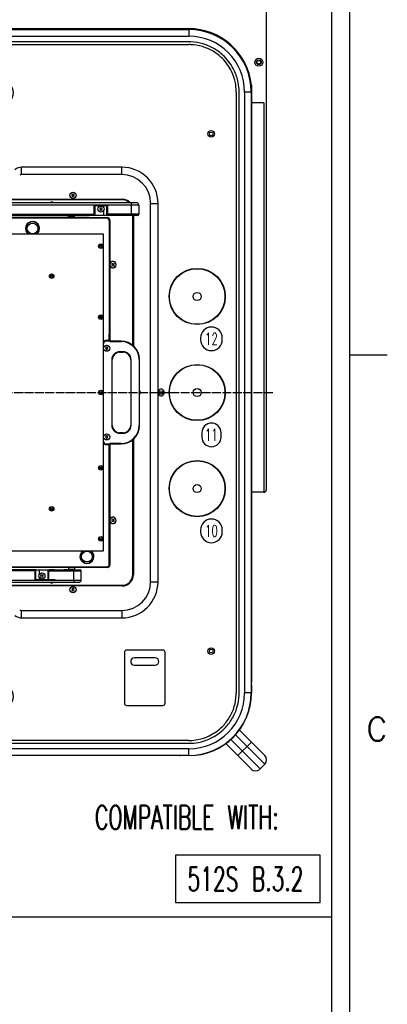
# Model space of a CAD drawing. Extents: x -1763 to 4575, y -3429 to 1051.
# Tile 173 of 174: x 4078 to 4575, y -968 to 365. Entities that reach past the tile are written whole.
import ezdxf

# ---------------------------------------------------------------- set-up
doc = ezdxf.new("R2010")
doc.units = 0
doc.linetypes.add('DOT_CENTER', pattern=[14, 12, -1, 0, -1])
doc.layers.get('0').update_dxf_attribs({"linetype": 'CONTINUOUS'})
for name, color, linetype in [('1', 7, 'CONTINUOUS'), ('VOLL3', 7, 'CONTINUOUS'), ('VOLL4', 7, 'CONTINUOUS')]:
    doc.layers.add(name, color=color, linetype=linetype)
doc.styles.add('CONVERTER_1', font='txt.shx', dxfattribs={"width": 0.63})
doc.styles.add('CONVERTER_9', font='txt.shx', dxfattribs={"width": 0.97875})

# ---------------------------------------------------------------- blocks, each defined once
blk = doc.blocks.new('GABEL_TOP__597', base_point=(3379.3, 772))
at = {"layer": '1', "color": 3, "linetype": 'DOT_CENTER'}
for p, q in [((3900, 380.7), (3900, 516.7)), ((3900, -660.7), (3900, 380.7)), ((3379.3, -140), (4420.7, -140))]:
    blk.add_line(p, q, dxfattribs=at)
at = {"layer": '1', "color": 3, "linetype": 'CONTINUOUS'}
for p, q in [((3493.7, 352.5), (4306.3, 352.5)), ((3408.5, -275), (3408.4, 252)), ((4391.5, -275), (4391.5, 252)), ((3388.5, -275), (3408.5, -275))]:
    blk.add_line(p, q, dxfattribs=at)
at = {"layer": 'VOLL3', "color": 3, "linetype": 'CONTINUOUS'}
for p, q in [((3391.6, 508.5), (4408.5, 508.5)), ((3388.5, 490.5), (3388.5, 505.5)), ((4411.6, 505.5), (4411.6, 490.5)), ((3388.5, 486.5), (3388.5, -275)), ((4409.6, 488.5), (3390.5, 488.5)), ((4411.6, 486.5), (4411.6, -272)), ((3398.5, 441.2), (3398.5, 425.8)), ((3405.4, 433.5), (3391.8, 433.5)), ((4401.5, 429.3), (4401.5, 437.7)), ((3391.8, 307), (3405.8, 307)), ((3398.5, 314.7), (3398.5, 299.3)), ((4408.5, 252), (4408.5, 127.3)), ((4408.5, 227.9), (4408.5, 127.3)), ((4408.5, 127.3), (4408.5, -275)), ((4408.5, -275), (4391.5, -275))]:
    blk.add_line(p, q, dxfattribs=at)
for centre, radius in [((3398.5, 433.5), 5.5), ((3398.5, 433.5), 3.2), ((3398.5, 433.5), 2.4), ((4401.5, 433.5), 5.5), ((4401.5, 433.5), 3.2), ((4401.5, 433.5), 2.4), ((3398.5, 307), 5.5), ((3398.5, 307), 3.2), ((3398.5, 307), 2.4), ((4401.5, 307), 5.5), ((4401.5, 307), 3.2), ((4401.5, 307), 2.4)]:
    blk.add_circle(centre, radius, dxfattribs=at)
for centre, radius, start, end in [((3391.6, 505.5), 3, 90, 180), ((4408.5, 505.5), 3, 0, 90), ((3390.5, 486.5), 2, 90, 180), ((3390.5, 490.5), 2, 180, -90), ((4409.6, 490.5), 2, -90, 0), ((4409.6, 486.5), 2, 0, 90), ((3398.5, 433.5), 3, 162, 72), ((3398.5, 307), 3, 162, 72), ((4408.5, -272), 3, -90, 0)]:
    blk.add_arc(centre, radius, start, end, dxfattribs=at)
at = {"layer": 'VOLL4', "color": 3, "linetype": 'CONTINUOUS'}
for p, q in [((3408.4, 252), (3408.4, 275.8)), ((4391.5, 275.8), (4391.5, 252)), ((3408.4, 252), (3391.4, 252)), ((4408.5, 252), (4391.5, 252))]:
    blk.add_line(p, q, dxfattribs=at)
for centre, start, end in [((3493.7, 266.7), 90, 173.9096), ((4306.3, 266.7), 6.0904, 90)]:
    blk.add_arc(centre, 85.8, start, end, dxfattribs=at)
blk = doc.blocks.new('MANI_TOPVIEW__598', base_point=(3048.2, 2211.4))
at = {"layer": '1'}
blk.add_blockref('GABEL_TOP__597', (3379.3, 772), dxfattribs=at)
blk = doc.blocks.new('TH_B__599', base_point=(4283.1, 1752.2))
at = {"color": 7, "linetype": 'CONTINUOUS'}
for p, q in [((3493.4, 351.2), (4306.7, 351.2)), ((3508.1, 351.5), (4292, 351.5)), ((4292, 351.5), (4292, 351.2)), ((4295.4, 351.5), (4306.9, 351.5)), ((4306.7, 351.2), (4306.7, 342.2)), ((4306.7, 334.7), (3493.3, 334.7)), ((3493.4, 342.2), (4306.7, 342.2)), ((3493.4, 330.9), (4306.6, 330.9)), ((4370.9, 266.6), (4370.9, -546.6)), ((4374.7, -546.7), (4374.7, 266.7)), ((4382.2, 266.7), (4382.2, -546.6)), ((4391.2, 266.7), (4382.2, 266.7)), ((4391.2, 266.7), (4391.2, -546.6)), ((4391.4, 267), (4391.4, 255.5)), ((4391.2, 252), (4391.4, 252)), ((4391.4, 252), (4391.4, -531.9)), ((4080.4, 155), (4080.4, 165)), ((4216, 165), (4080.4, 165)), ((4216, 155), (4216, 165)), ((4216, 155), (4080.4, 155)), ((3583.6, 121.8), (4216.4, 121.8)), ((4216.4, 120.9), (3583.6, 120.9)), ((4149.5, 127.8), (4148.3, 127.9)), ((4148.3, 127.9), (4149, 126.9)), ((4149, 126.9), (4148.3, 125.9)), ((4148.3, 125.9), (4149.5, 126)), ((4150, 128.9), (4149.5, 127.8)), ((4149.5, 126), (4150, 124.9)), ((4150.5, 127.8), (4150, 128.9)), ((4150, 124.9), (4150.5, 126)), ((4151.7, 127.9), (4150.5, 127.8)), ((4150.5, 126), (4151.7, 125.9)), ((4151, 126.9), (4151.7, 127.9)), ((4151.7, 125.9), (4151, 126.9)), ((4239, 113.8), (3639, 113.8)), ((4236, 116.8), (3642, 116.8)), ((4178.8, 101.3), (4178.8, 113.3)), ((4178.8, 113.3), (4196.8, 113.3)), ((4179.8, 101.8), (4179.8, 113.3)), ((4187.3, 109.2), (4186.1, 109.3)), ((4186.1, 109.3), (4186.8, 108.3)), ((4186.8, 108.3), (4186.1, 107.3)), ((4186.1, 107.3), (4187.3, 107.4)), ((4187.8, 110.3), (4187.3, 109.2)), ((4187.3, 107.4), (4187.8, 106.3)), ((4188.3, 109.2), (4187.8, 110.3)), ((4187.8, 106.3), (4188.3, 107.4)), ((4189.5, 109.3), (4188.3, 109.2)), ((4188.3, 107.4), (4189.5, 107.3)), ((4188.8, 108.3), (4189.5, 109.3)), ((4189.5, 107.3), (4188.8, 108.3)), ((4191.3, 113.3), (4191.3, 110.5)), ((4195.8, 99.8), (4195.8, 113.3)), ((4196.8, 113.3), (4196.8, 101.3)), ((4229, 99.8), (4229, 116.8)), ((4239, 113.8), (4239, 101.3)), ((4255, -396), (4255, 116)), ((4255, 116), (4265, 116)), ((4265, -396), (4265, 116)), ((3604, 96.8), (4196, 96.8)), ((4196, 95.8), (3604, 95.8)), ((4058.5, 99.8), (4118, 99.8)), ((4059.5, 101.3), (4178.8, 101.3)), ((4098, 99.8), (4122.7, 99.8)), ((4118, 99.8), (4122.7, 99.8)), ((4122.7, 99.8), (4143.8, 99.8)), ((4142.7, 99.8), (4163.8, 99.8)), ((4143.8, 97.2), (4143.8, 99.8)), ((4143.8, 99.8), (4144, 99.8)), ((4144, 97), (4143.8, 97.2)), ((4151.8, 97.2), (4143.8, 97.2)), ((4151.6, 97), (4144, 97)), ((4145.3, 96.8), (4145.3, 97)), ((4150.3, 96.8), (4150.3, 97)), ((4151.6, 97), (4151.8, 97.2)), ((4151.8, 97.2), (4151.8, 99.8)), ((4163.8, 99.8), (4164, 99.8)), ((4164, 99.8), (4171.8, 99.8)), ((4237.5, 99.8), (4171.8, 99.8)), ((4178.9, 100.9), (4177.8, 99.8)), ((4179.8, 101.8), (4178.9, 100.9)), ((4191.3, 106.1), (4191.3, 99.8)), ((4196, 95.8), (4196, 96.8)), ((4239, 101.3), (4196.8, 101.3)), ((4230.9, -76.2), (4230.9, 99.8)), ((4231.8, 99.8), (4231.8, -77)), ((4199, 92.8), (4200, 92.8)), ((4199, 92.8), (4199, -61.3)), ((4200, 92.8), (4200, -70)), ((3980.7, 74.6), (4190.8, 74.6)), ((4190.8, 74.6), (4190.8, -354.6)), ((4203.5, 33.9), (4202.3, 34.1)), ((4202.3, 34.1), (4203, 33.1)), ((4203, 33.1), (4202.3, 32.1)), ((4202.3, 32.1), (4203.5, 32.2)), ((4204, 35.1), (4203.5, 33.9)), ((4203.5, 32.2), (4204, 31.1)), ((4204.5, 33.9), (4204, 35.1)), ((4204, 31.1), (4204.5, 32.2)), ((4205.7, 34.1), (4204.5, 33.9)), ((4204.5, 32.2), (4205.7, 32.1)), ((4205, 33.1), (4205.7, 34.1)), ((4205.7, 32.1), (4205, 33.1)), ((4186.5, -37.7), (4186.4, -37.7)), ((4186.5, -37.5), (4186.5, -37.5)), ((4199, -69.5), (4199, -61.3)), ((4191, -206), (4191, -74)), ((4193.8, -79), (4194.5, -80)), ((4195, -79.1), (4193.8, -79)), ((4194.5, -70), (4194.5, -69.5)), ((4199, -69.5), (4194.5, -69.5)), ((4200, -70), (4194.5, -70)), ((4215, -70.5), (4194.5, -70.5)), ((4195.5, -78), (4195, -79.1)), ((4196, -79.1), (4195.5, -78)), ((4197.2, -79), (4196, -79.1)), ((4196.5, -80), (4197.2, -79)), ((4199, -69.5), (4199.5, -70)), ((4200, -70), (4200, -70.5)), ((4200, -70.5), (4200, -71.1)), ((4200, -71.1), (4215, -71.1)), ((4215, -71.1), (4215, -70.5)), ((4194.5, -80), (4193.8, -81)), ((4193.8, -81), (4195, -80.9)), ((4195, -80.9), (4195.5, -82)), ((4195.5, -82), (4196, -80.9)), ((4196, -80.9), (4197.2, -81)), ((4197.2, -81), (4196.5, -80)), ((4213, -84.9), (4213, -85.5)), ((4218, -84.9), (4213, -84.9)), ((4213, -85.5), (4218, -85.5)), ((4218, -85.5), (4218, -84.9)), ((4202.4, -95.5), (4202.4, -184.5)), ((4203, -95.5), (4202.4, -95.5)), ((4203, -184.5), (4203, -95.5)), ((4228.6, -95.5), (4228, -95.5)), ((4228, -95.5), (4228, -184.5)), ((4228.6, -184.5), (4228.6, -95.5)), ((4239.4, -95.5), (4240, -95.5)), ((4239.4, -95.5), (4239.4, -184.5)), ((4240, -184.5), (4240, -95.5)), ((4202.4, -184.5), (4203, -184.5)), ((4228.6, -184.5), (4228, -184.5)), ((4239.4, -184.5), (4240, -184.5)), ((4195, -199.1), (4193.8, -199)), ((4193.8, -199), (4194.5, -200)), ((4195.5, -198), (4195, -199.1)), ((4196, -199.1), (4195.5, -198)), ((4197.2, -199), (4196, -199.1)), ((4196.5, -200), (4197.2, -199)), ((4213, -195.1), (4213, -194.5)), ((4218, -194.5), (4213, -194.5)), ((4213, -195.1), (4218, -195.1)), ((4218, -194.5), (4218, -195.1)), ((4194.5, -200), (4193.8, -201)), ((4193.8, -201), (4195, -200.9)), ((4194.5, -209.5), (4215, -209.5)), ((4194.5, -210), (4194.5, -210.5)), ((4200, -210), (4194.5, -210)), ((4194.5, -210.5), (4199, -210.5)), ((4195, -200.9), (4195.5, -202)), ((4195.5, -202), (4196, -200.9)), ((4196, -200.9), (4197.2, -201)), ((4197.2, -201), (4196.5, -200)), ((4199.5, -210), (4199, -210.5)), ((4199, -218.7), (4199, -210.5)), ((4200, -209.5), (4200, -208.9)), ((4215, -208.9), (4200, -208.9)), ((4200, -209.5), (4200, -210)), ((4200, -210), (4200, -372.8)), ((4215, -208.9), (4215, -209.5)), ((4230.9, -386.4), (4230.9, -203.8)), ((4231.8, -203), (4231.8, -386.4)), ((4199, -372.8), (4199, -218.7)), ((4186.4, -242.3), (4186.5, -242.3)), ((4186.5, -242.5), (4186.5, -242.5)), ((4203.5, -312.2), (4202.3, -312)), ((4202.3, -312), (4203, -313)), ((4203, -313), (4202.3, -314)), ((4202.3, -314), (4203.5, -313.9)), ((4204, -311), (4203.5, -312.2)), ((4203.5, -313.9), (4204, -315)), ((4204.5, -312.2), (4204, -311)), ((4204, -315), (4204.5, -313.9)), ((4205.7, -312), (4204.5, -312.2)), ((4204.5, -313.9), (4205.7, -314)), ((4205, -313), (4205.7, -312)), ((4205.7, -314), (4205, -313)), ((4190.8, -354.6), (3907.1, -354.6)), ((4200, -372.8), (4199, -372.8)), ((3604, -375.8), (4196, -375.8)), ((4196, -376.8), (3604, -376.8)), ((4098.8, -381.3), (3979.5, -381.3)), ((4078, -379.8), (3994.5, -379.8)), ((4098, -379.8), (4078, -379.8)), ((4099.8, -379.8), (4098, -379.8)), ((4098.8, -393.3), (4098.8, -381.3)), ((4099.8, -379.8), (4117.8, -379.8)), ((4099.8, -393.3), (4099.8, -379.8)), ((4104.3, -379.8), (4104.3, -386.1)), ((4107.8, -386.3), (4107.3, -387.4)), ((4108.3, -387.4), (4107.8, -386.3)), ((4116.7, -380.9), (4115.8, -381.8)), ((4115.8, -381.8), (4115.8, -393.3)), ((4117.8, -379.8), (4116.7, -380.9)), ((4116.8, -381.3), (4116.8, -393.3)), ((4116.8, -381.3), (4161, -381.3)), ((4118, -379.8), (4117.8, -379.8)), ((4124, -379.8), (4118, -379.8)), ((4119.8, -379.8), (4118, -379.8)), ((4124, -379.8), (4119.8, -379.8)), ((4124.3, -379.8), (4124, -379.8)), ((4124.3, -379.8), (4137.8, -379.8)), ((4144, -379.8), (4137.8, -379.8)), ((4151, -379.8), (4140.3, -379.8)), ((4144, -377), (4143.8, -377.2)), ((4143.8, -377.2), (4143.8, -379.8)), ((4151.8, -377.2), (4143.8, -377.2)), ((4144, -377), (4151.6, -377)), ((4145.3, -376.8), (4145.3, -377)), ((4150.3, -376.8), (4150.3, -377)), ((4151, -379.8), (4159.5, -379.8)), ((4151, -393.8), (4151, -381.3)), ((4151.6, -377), (4151.8, -377.2)), ((4151.8, -377.2), (4151.8, -379.8)), ((4161, -393.8), (4161, -381.3)), ((4196, -375.8), (4196, -376.8)), ((3561, -393.8), (4161, -393.8)), ((3564, -396.8), (4158, -396.8)), ((4099.8, -393.3), (4098.8, -393.3)), ((4101, -393.3), (4099.8, -393.3)), ((4104.3, -393.3), (4101, -393.3)), ((4104.3, -390.5), (4104.3, -393.3)), ((4106, -393.3), (4104.3, -393.3)), ((4115.8, -393.3), (4106, -393.3)), ((4107.3, -387.4), (4106.1, -387.3)), ((4106.1, -387.3), (4106.8, -388.3)), ((4106.8, -388.3), (4106.1, -389.3)), ((4106.1, -389.3), (4107.3, -389.2)), ((4107.3, -389.2), (4107.8, -390.3)), ((4107.8, -390.3), (4108.3, -389.2)), ((4109.5, -387.3), (4108.3, -387.4)), ((4108.3, -389.2), (4109.5, -389.3)), ((4108.8, -388.3), (4109.5, -387.3)), ((4109.5, -389.3), (4108.8, -388.3)), ((4116.8, -393.3), (4115.8, -393.3)), ((4119.8, -393.3), (4118.8, -393.3)), ((4121, -393.3), (4119.8, -393.3)), ((4124.3, -393.3), (4121, -393.3)), ((4126, -393.3), (4124.3, -393.3)), ((4255, -396), (4265, -396)), ((3583.6, -400.9), (4216.4, -400.9)), ((4216.4, -401.8), (3583.6, -401.8)), ((4149.5, -406), (4148.3, -405.9)), ((4148.3, -405.9), (4149, -406.9)), ((4149, -406.9), (4148.3, -407.9)), ((4148.3, -407.9), (4149.5, -407.8)), ((4150, -404.9), (4149.5, -406)), ((4149.5, -407.8), (4150, -408.9)), ((4150.5, -406), (4150, -404.9)), ((4150, -408.9), (4150.5, -407.8)), ((4151.7, -405.9), (4150.5, -406)), ((4150.5, -407.8), (4151.7, -407.9)), ((4151, -406.9), (4151.7, -405.9)), ((4151.7, -407.9), (4151, -406.9)), ((4080.4, -445), (4080.4, -435)), ((4080.4, -435), (4216, -435)), ((4216, -435), (4216, -445)), ((4080.4, -445), (4216, -445)), ((4219.5, -491.5), (4219.5, -560.5)), ((4271.5, -488.5), (4222.5, -488.5)), ((4274.5, -560.5), (4274.5, -491.5)), ((4261, -499), (4233, -499)), ((4233, -509), (4261, -509)), ((4391.4, -531.9), (4391.2, -531.9)), ((4391.4, -535.4), (4391.4, -546.9)), ((4391.2, -546.6), (4382.2, -546.6)), ((4222.5, -563.5), (4271.5, -563.5)), ((4375.2, -596.8), (4375.2, -596.8)), ((4409.5, -631.1), (4375.2, -596.8)), ((4306.6, -610.9), (3493.4, -610.9)), ((4363.4, -609.8), (4403.1, -649.5)), ((4369.8, -603.4), (4409.5, -643.1)), ((3493.3, -614.7), (4306.7, -614.7)), ((4306.7, -622.1), (3493.4, -622.1)), ((4306.7, -631.1), (4306.7, -622.1)), ((4356.8, -615.2), (4356.8, -615.2)), ((4356.8, -615.2), (4391.1, -649.5)), ((4391.4, -613.1), (4373.1, -631.4)), ((4306.7, -631.1), (3493.4, -631.1)), ((4292, -631.4), (3508.1, -631.4)), ((4292, -631.1), (4292, -631.4)), ((4306.9, -631.4), (4295.4, -631.4)), ((4403.1, -649.5), (4409.5, -643.1))]:
    blk.add_line(p, q, dxfattribs=at)
for centre, radius in [((4337, 210), 4.5), ((4337, 210), 2.5), ((4150, 126.9), 4.2), ((4150, 126.9), 4.15), ((4187.8, 108.3), 4.15), ((4095.2, 82), 7.3), ((4187.6, 58.1), 3.05), ((4187.6, 58.1), 1.6), ((4187.6, 58.1), 1.25), ((4318, -10), 38), ((4318, -10), 37.6), ((4121, 17.5), 3.05), ((4121, 17.5), 1.6), ((4121, 17.5), 1.25), ((4318, -10), 5.45), ((4187.6, -38), 3.05), ((4187.6, -38), 1.6), ((4187.6, -38), 1.25), ((4195.5, -80), 4.2), ((4195.5, -80), 4.15), ((4318, -140), 38), ((4318, -140), 37.6), ((4187.6, -140), 3.05), ((4187.6, -140), 1.6), ((4187.6, -140), 1.25), ((4269, -140), 2.5), ((4318, -140), 5.45), ((4195.5, -200), 4.2), ((4195.5, -200), 4.15), ((4187.6, -242), 3.05), ((4318, -270), 38), ((4318, -270), 37.6), ((4187.6, -242), 1.6), ((4187.6, -242), 1.25), ((4318, -270), 5.45), ((4121, -297.5), 3.05), ((4121, -297.5), 1.6), ((4121, -297.5), 1.25), ((4187.6, -338.1), 3.05), ((4187.6, -338.1), 1.6), ((4187.6, -338.1), 1.25), ((4168.8, -362), 7.3), ((4107.8, -388.3), 4.15), ((4150, -406.9), 4.2), ((4150, -406.9), 4.15), ((4337, -490), 4.5), ((4337, -490), 2.5)]:
    blk.add_circle(centre, radius, dxfattribs=at)
for centre, radius, start, end in [((4295.4, 349.5), 2, 90, 121.7883), ((4306.7, 266.7), 84.5, 0, 90), ((4306.9, 267), 84.5, 0, 90), ((4306.7, 266.7), 75.5, 0, 90), ((4389.4, 255.5), 2, -31.7883, 0), ((4080.4, 151), 14, 90, 130.7061), ((4216, 116), 49, 0, 90), ((4080.4, 151), 4, 90, 130.7061), ((4216, 116), 39, 0, 90), ((4216.4, 106.4), 15.4, 42.4794, 90), ((4216.4, 106.4), 14.5, 45.8272, 90), ((4121, 114.6), 3.1, 45.2087, 134.7913), ((4121, 114.6), 2.9, 49.3428, 130.6572), ((4236, 113.8), 3, 0, 90), ((4180.3, 101.3), 1.5, 180, -163.1255), ((4195.3, 101.3), 1.5, -70.5288, 0), ((4196, 92.8), 4, 0, 90), ((4196, 92.8), 3, 0, 90), ((4237.5, 101.3), 1.5, -90, 0), ((4095.2, 82), 9.5, -50.6012, -129.3988), ((4095.2, 82), 9, -54.6543, -125.3457), ((4204, 33.1), 4.35, -156.859, 156.859), ((4204, 33.1), 4.15, -164.5483, 164.5483), ((4186.5, -32.7), 4.8, -90, -65.8184), ((4186.5, -32.7), 5, -90, -65.1121), ((4194.5, -74), 4.5, 90, 144.6423), ((4194.5, -74), 4, 90, 156.5633), ((4194.5, -74), 3.5, 90, 180), ((4215, -95.5), 25, 0, 90), ((4215, -95.5), 24.4, 0, 90), ((4213, -95.5), 10.6, 90, 180), ((4213, -95.5), 10, 90, 180), ((4218, -95.5), 10.6, 0, 90), ((4218, -95.5), 10, 0, 90), ((4236.9, -140), 4.2, -42.4306, 42.4306), ((4236.9, -140), 4.15, -41.6699, 41.6699), ((4269, -140), 4.5, -152.734, 152.734), ((4213, -184.5), 10.6, 180, -90), ((4213, -184.5), 10, 180, -90), ((4215, -184.5), 24.4, -90, 0), ((4215, -184.5), 25, -90, 0), ((4218, -184.5), 10, -90, 0), ((4218, -184.5), 10.6, -90, 0), ((4194.5, -206), 4, -156.5633, -90), ((4194.5, -206), 4.5, -144.6423, -90), ((4194.5, -206), 3.5, 180, -90), ((4186.5, -247.3), 5, 65.1121, 90), ((4186.5, -247.3), 4.8, 65.8184, 90), ((4204, -313), 4.35, -156.859, 156.859), ((4204, -313), 4.15, -164.5483, 164.5483), ((4168.8, -362), 9.5, 129.3988, 50.6012), ((4168.8, -362), 9, 125.3457, 54.6543), ((4196, -372.8), 3, -90, 0), ((4196, -372.8), 4, -90, 0), ((4100.3, -381.3), 1.5, 109.4712, 180), ((4115.3, -381.3), 1.5, 0, 16.8745), ((4159.5, -381.3), 1.5, 0, 90), ((4216.4, -386.4), 15.4, -90, 0), ((4216.4, -386.4), 14.5, -90, 0), ((4121, -394.6), 3.1, -134.7913, -45.2087), ((4121, -394.6), 2.9, -130.6572, -49.3428), ((4158, -393.8), 3, -90, 0), ((4216, -396), 39, -90, 0), ((4216, -396), 49, -90, 0), ((4080.4, -431), 4, -130.7061, -90), ((4080.4, -431), 14, -130.7061, -90), ((4222.5, -491.5), 3, 90, 180), ((4271.5, -491.5), 3, 0, 90), ((4233, -504), 5, 90, -90), ((4261, -504), 5, -90, 90), ((4389.4, -535.4), 2, 0, 31.7883), ((4306.7, -546.6), 75.5, -90, 0), ((4306.7, -546.6), 84.5, -90, 0), ((4306.9, -546.9), 84.5, -90, 0), ((4222.5, -560.5), 3, 180, -90), ((4271.5, -560.5), 3, -90, 0), ((4295.4, -629.4), 2, -121.7883, -90), ((4403.5, -637.1), 8.5, -45, 45), ((4397.1, -643.5), 8.5, -135, -45)]:
    blk.add_arc(centre, radius, start, end, dxfattribs=at)
for points, knots in [([(4374.7, 266.7), (4374.7, 266.8), (4374.7, 266.9), (4374.7, 271.3), (4374.3, 275.6), (4372.4, 285.3), (4370.6, 290.7), (4366.5, 299.3), (4364.6, 302.7), (4360.1, 309), (4357.6, 312), (4354.8, 314.8), (4350.8, 318.8), (4346.4, 322.2), (4336.7, 328), (4331.5, 330.3), (4320.8, 333.5), (4315.2, 334.4), (4308.7, 334.7), (4307.9, 334.7), (4306.9, 334.7), (4306.8, 334.7), (4306.7, 334.7)], [0, 0, 0, 0, 0.40337, 0.40337, 13.52804, 13.52804, 30.75641, 30.75641, 42.708869, 42.708869, 54.661329, 54.661329, 54.661329, 71.889628, 71.889628, 89.117923, 89.117923, 106.346215, 106.346215, 108.931019, 108.931019, 109.334267, 109.334267, 109.334267, 109.334267]), ([(4370.9, 266.6), (4370.9, 267.1), (4370.9, 267.6), (4370.8, 271.7), (4370.4, 275.4), (4368.6, 284.2), (4367, 289.3), (4363.1, 297.4), (4361.3, 300.6), (4357, 306.6), (4354.7, 309.5), (4352.1, 312.1), (4348.3, 315.8), (4344.1, 319.1), (4335, 324.5), (4330.1, 326.7), (4319.9, 329.7), (4314.7, 330.6), (4308.9, 330.8), (4308.5, 330.9), (4307.6, 330.9), (4307.1, 330.9), (4306.6, 330.9)], [0, 0, 0, 0, 1.344726, 1.344726, 11.531711, 11.531711, 26.2174, 26.2174, 36.405819, 36.405819, 46.594233, 46.594233, 46.594233, 61.279836, 61.279836, 75.96545, 75.96545, 90.651092, 90.651092, 91.853934, 91.853934, 93.197825, 93.197825, 93.197825, 93.197825]), ([(4151, -381.3), (4151, -381.2), (4151, -381), (4151, -380.9), (4151, -380.5), (4151, -380.3), (4151, -380.2), (4151, -380), (4151, -379.9), (4151, -379.9), (4151, -379.8), (4151, -379.8)], [0, 0, 0, 0, 0.2582, 0.434256, 0.775244, 0.982083, 1.06183, 1.310686, 1.402637, 1.436606, 1.500022, 1.500022, 1.500022, 1.500022]), ([(4151, -393.8), (4151, -394.2), (4151, -394.5), (4151, -394.7), (4151, -395.4), (4151, -395.8), (4151, -395.9), (4151, -396.1), (4151, -396.3), (4151, -396.4), (4151, -396.5), (4151, -396.6), (4151, -396.7), (4151, -396.8), (4151, -396.8)], [0, 0, 0, 0, 0.673552, 0.868599, 1.55509, 1.965305, 2.123691, 2.331732, 2.476675, 2.57671, 2.725327, 2.816073, 2.873207, 3.00005, 3.00005, 3.00005, 3.00005]), ([(4306.6, -610.9), (4307.1, -610.9), (4307.6, -610.9), (4311.7, -610.8), (4315.4, -610.4), (4324.2, -608.6), (4329.3, -607), (4337.4, -603.1), (4340.6, -601.3), (4346.6, -597), (4349.5, -594.7), (4352.1, -592.1), (4355.8, -588.3), (4359.1, -584.1), (4364.5, -575), (4366.7, -570.1), (4369.7, -559.9), (4370.6, -554.7), (4370.8, -548.9), (4370.9, -548.5), (4370.9, -547.6), (4370.9, -547.1), (4370.9, -546.6)], [0, 0, 0, 0, 1.344726, 1.344726, 11.531711, 11.531711, 26.2174, 26.2174, 36.405819, 36.405819, 46.594233, 46.594233, 46.594233, 61.279836, 61.279836, 75.96545, 75.96545, 90.651092, 90.651092, 91.853934, 91.853934, 93.197825, 93.197825, 93.197825, 93.197825]), ([(4306.7, -614.7), (4306.8, -614.7), (4306.9, -614.7), (4311.3, -614.7), (4315.6, -614.3), (4325.3, -612.4), (4330.7, -610.6), (4339.3, -606.5), (4342.7, -604.6), (4349, -600.1), (4352, -597.6), (4354.8, -594.8), (4358.8, -590.8), (4362.2, -586.4), (4368, -576.7), (4370.3, -571.5), (4373.5, -560.8), (4374.4, -555.2), (4374.7, -548.7), (4374.7, -547.9), (4374.7, -546.9), (4374.7, -546.8), (4374.7, -546.7)], [0, 0, 0, 0, 0.40337, 0.40337, 13.52804, 13.52804, 30.75641, 30.75641, 42.708869, 42.708869, 54.661329, 54.661329, 54.661329, 71.889628, 71.889628, 89.117923, 89.117923, 106.346215, 106.346215, 108.931019, 108.931019, 109.334267, 109.334267, 109.334267, 109.334267])]:
    blk.add_open_spline(points, degree=3, knots=knots, dxfattribs=at)
blk = doc.blocks.new('TEXT__600', base_point=(3432.3, 280))
at = {"layer": '1', "color": 1}
for points in [[(3793.3, 249.7), (3793.3, 249.7, 0.414214), (3809.3, 265.7), (3809.3, 265.7, 0.414214), (3793.3, 281.7), (3793.3, 281.7, 0.414214), (3777.3, 265.7), (3777.3, 265.7, 0.414214)], [(3923.3, 249.7), (3923.3, 249.7, 0.414214), (3939.3, 265.7), (3939.3, 265.7, 0.414214), (3923.3, 281.7), (3923.3, 281.7, 0.414214), (3907.3, 265.7), (3907.3, 265.7, 0.414214)], [(4053.3, 249.7), (4053.3, 249.7, 0.414214), (4069.3, 265.7), (4069.3, 265.7, 0.414214), (4053.3, 281.7), (4053.3, 281.7, 0.414214), (4037.3, 265.7), (4037.3, 265.7, 0.414214)], [(3448.3, -78.3), (3448.3, -78.3, 0.414214), (3464.3, -62.3), (3464.3, -62.3, 0.414214), (3448.3, -46.3), (3448.3, -46.3, 0.414214), (3432.3, -62.3), (3432.3, -62.3, 0.414214)], [(4337.3, -83.3), (4337.3, -83.3, 0.414214), (4352, -68.6), (4352, -66, 0.414214), (4337.3, -51.3), (4337.3, -51.3, 0.414214), (4322.6, -66), (4322.6, -68.6, 0.414214)], [(3448.3, -208.3), (3448.3, -208.3, 0.414214), (3464.3, -192.3), (3464.3, -192.3, 0.414214), (3448.3, -176.3), (3448.3, -176.3, 0.414214), (3432.3, -192.3), (3432.3, -192.3, 0.414214)], [(4337.3, -213.3), (4337.3, -213.3, 0.414214), (4350.4, -200.3), (4350.4, -194.4, 0.414214), (4337.3, -181.3), (4337.3, -181.3, 0.414214), (4324.3, -194.4), (4324.3, -200.3, 0.414214)], [(3448.3, -338.3), (3448.3, -338.3, 0.414214), (3464.3, -322.3), (3464.3, -322.3, 0.414214), (3448.3, -306.3), (3448.3, -306.3, 0.414214), (3432.3, -322.3), (3432.3, -322.3, 0.414214)], [(4337.3, -343.3), (4337.3, -343.3, 0.414214), (4352, -328.6), (4352, -326, 0.414214), (4337.3, -311.3), (4337.3, -311.3, 0.414214), (4322.6, -326), (4322.6, -328.6, 0.414214)], [(3793.3, -567.3), (3793.3, -567.3, 0.414214), (3809.3, -551.3), (3809.3, -551.3, 0.414214), (3793.3, -535.3), (3793.3, -535.3, 0.414214), (3777.3, -551.3), (3777.3, -551.3, 0.414214)], [(3923.3, -567.3), (3923.3, -567.3, 0.414214), (3939.3, -551.3), (3939.3, -551.3, 0.414214), (3923.3, -535.3), (3923.3, -535.3, 0.414214), (3907.3, -551.3), (3907.3, -551.3, 0.414214)], [(4053.3, -567.3), (4053.3, -567.3, 0.414214), (4069.3, -551.3), (4069.3, -551.3, 0.414214), (4053.3, -535.3), (4053.3, -535.3, 0.414214), (4037.3, -551.3), (4037.3, -551.3, 0.414214)]]:
    blk.add_lwpolyline(points, format="xyb", close=True, dxfattribs=at)
at = {"layer": '1', "color": 1, "char_height": 24, "attachment_point": 7, "rotation": 90, "style": 'CONVERTER_1'}
for s, insert in [('ROTATION', (3936.5, 365.9)), ('AXIS OF', (3887.5, 365.9))]:
    blk.add_mtext(s, dxfattribs=dict(at, insert=insert))
at = {"layer": '1', "color": 1, "char_height": 16, "attachment_point": 5, "style": 'CONVERTER_1'}
for s, insert in [('3', (3793.3, 265.7)), ('2', (3923.3, 265.7)), ('1', (4053.3, 265.7)), ('4', (3448.3, -62.3)), ('12', (4337.3, -67.3)), ('5', (3448.3, -192.3)), ('11', (4337.3, -197.3)), ('6', (3448.3, -322.3)), ('10', (4337.3, -327.3)), ('7', (3793.3, -551.3)), ('8', (3923.3, -551.3)), ('9', (4053.3, -551.3))]:
    blk.add_mtext(s, dxfattribs=dict(at, insert=insert))
blk = doc.blocks.new('TOPVIEW__601', base_point=(3048.16, 2772.41))
blk.add_blockref('TH_B__599', (4283.11, 1752.2))
at = {"layer": '1'}
for name, p in [('TEXT__600', (3432.32, 280)), ('MANI_TOPVIEW__598', (3048.16, 2211.42))]:
    blk.add_blockref(name, p, dxfattribs=at)
blk = doc.blocks.new('QW__602', base_point=(-2106.4, 2791.8))
at = {"layer": '1'}
blk.add_blockref('TOPVIEW__601', (3048.2, 2772.4), dxfattribs=at)
blk = doc.blocks.new('TEXT__610', base_point=(-2000, -2800))
at = {"layer": '1', "color": 7, "linetype": 'CONTINUOUS'}
for p, q in [((4500, 800), (4500, -900)), ((4500, -900), (4500, -2200))]:
    blk.add_line(p, q, dxfattribs=at)
at = {"layer": '1', "color": 1, "linetype": 'CONTINUOUS'}
blk.add_line((4500, -850), (-700, -850), dxfattribs=at)
at = {"layer": '1', "color": 7}
blk.add_lwpolyline([(4288.9, -766.3), (4288.9, -830.3), (4484.4, -830.3), (4484.4, -766.3)], close=True, dxfattribs=at)
at = {"layer": '1', "color": 1, "style": 'CONVERTER_1', "width": 0.63}
blk.add_text('COMPATIBLE WITH:', height=32, dxfattribs=at).set_placement((4179.8, -731))
at = {"layer": '1', "color": 7, "style": 'CONVERTER_1', "width": 0.63}
blk.add_text('512S B.3.2', height=32, dxfattribs=at).set_placement((4304.9, -814.3))
blk = doc.blocks.new('ATA1_S', base_point=(-213.98, -422.25))
at = {"layer": '1', "color": 7, "linetype": 'CONTINUOUS'}
blk.add_line((565.58, -422.25), (565.58, 124.91), dxfattribs=at)
at = {"layer": '1', "color": 1, "linetype": 'CONTINUOUS'}
blk.add_line((565.58, -11.13), (571.93, -11.13), dxfattribs=at)
at = {"layer": '1', "color": 7, "insert": (571.93, -74.44), "char_height": 4, "attachment_point": 6, "style": 'CONVERTER_9'}
blk.add_mtext('C', dxfattribs=at)

msp = doc.modelspace()

# ---------------------------------------------------------------- block references
msp.add_blockref('QW__602', (-2106.4, 2791.8))
at = {"layer": '1', "xscale": 8, "yscale": 8, "zscale": 8}
msp.add_blockref('ATA1_S', (-1711.9, -3378), dxfattribs=at)
at = {"layer": '1'}
msp.add_blockref('TEXT__610', (-2000, -2800), dxfattribs=at)

doc.saveas('drawing.dxf')
